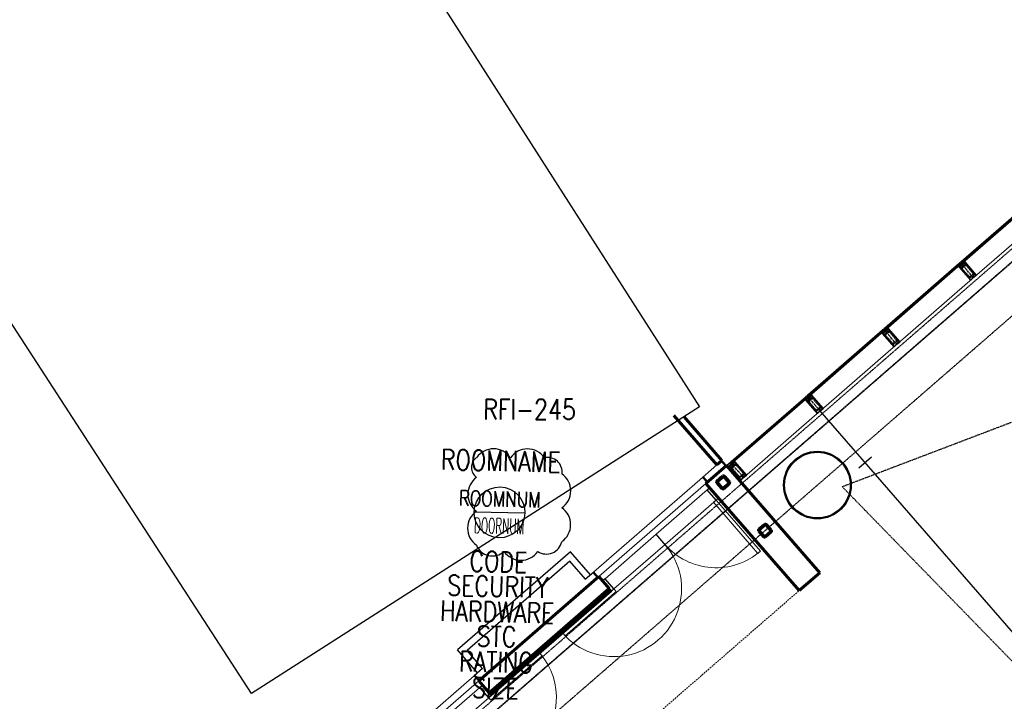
# Model space of a CAD drawing. Header units: millimetres. Extents: x 98667 to 994031, y -2704 to 533009.
# Tile 173 of 256: x 558892 to 573439, y 349701 to 359773. Entities that reach past the tile are written whole.
import ezdxf
from ezdxf.enums import TextEntityAlignment as Align

# ---------------------------------------------------------------- set-up
doc = ezdxf.new("R2010")
doc.units = ezdxf.units.MM
for name, pattern in [('AP03000E0$0$CENTER', [50.8, 31.75, -6.35, 6.35, -6.35]), ('AP03000E0$0$DASHEDX2', [38.1, 25.4, -12.7]), ('AP03000E0$0$HIDDEN', [9.525, 6.35, -3.175]), ('AP03000E0$0$HIDDENX2', [19.05, 12.7, -6.35]), ('HIDDENX2', [19.05, 12.7, -6.35])]:
    doc.linetypes.add(name, pattern=pattern)
doc.layers.get('Defpoints').update_dxf_attribs({"color": 251})
for name, color, linetype in [('A-COL ENCLOUSER INNER', 1, 'Continuous'), ('A-COL ENCLOUSER OUTER', 6, 'Continuous'), ('A-XREF', 7, 'Continuous')]:
    doc.layers.add(name, color=color, linetype=linetype)
for name, color, linetype, lineweight in [('A-FLOR-OVHD', 2, 'HIDDENX2', 25), ('AP03000E0$0$A-BRDG', 1, 'Continuous', 15), ('AP03000E0$0$A-BRDG-DOOR', 2, 'Continuous', 20), ('AP03000E0$0$A-BRDG-GLAZ-MULL', 3, 'Continuous', 30), ('AP03000E0$0$A-BRDG-LEVL', 1, 'Continuous', 15), ('AP03000E0$0$A-BRDG-OVHD', 2, 'AP03000E0$0$DASHEDX2', 20), ('AP03000E0$0$A-BRDG-WALL', 6, 'Continuous', 60), ('AP03000E0$0$A-BRDG-WALL-EXTR', 6, 'Continuous', 60), ('AP03000E0$0$A-BRDG-WALL-INTR', 3, 'Continuous', 30), ('AP03000E0$0$A-DETL-THIK', 6, 'Continuous', 60), ('AP03000E0$0$A-DETL-THIN', 2, 'Continuous', 15), ('AP03000E0$0$A-FLOR-EDGE', 1, 'AP03000E0$0$HIDDENX2', 15), ('AP03000E0$0$A-GLAZ-FULL-EXTR', 2, 'Continuous', 20), ('AP03000E0$0$A-GLAZ-MULL-EXTR', 3, 'Continuous', 35), ('AP03000E0$0$A-WALL-FNSH', 1, 'Continuous', 15)]:
    doc.layers.add(name, color=color, linetype=linetype, lineweight=lineweight)
doc.layers.add('A-REV 20150828_DOOR SHIFT CHANGE', color=7, linetype='Continuous', plot=False)
doc.layers.add('AP03000E0$0$A-Slab Edge Guide', color=55, linetype='Continuous', lineweight=15, plot=False)
doc.styles.add('AP9-SW-02-TEXT$0$SOM-TEXT', font='SIMPLEX.shx', dxfattribs={"width": 0.8})
doc.styles.add('SOM-TEXT', font='SIMPLEX.shx', dxfattribs={"width": 0.8})

msp = doc.modelspace()

# ---------------------------------------------------------------- linework, layer by layer
at = {"color": 251, "linetype": 'AP03000E0$0$CENTER'}
for p, q in [((572983, 355960), (572786, 356187)), ((571851, 354976), (571654, 355203)), ((570719, 353992), (570522, 354219)), ((569587, 353008), (569390, 353234))]:
    msp.add_line(p, q, dxfattribs=at)
at = {"color": 251}
msp.add_line((565606, 352502, 0), (566356, 352484, 0), dxfattribs=at)
msp.add_line((565606, 352502, 0), (566356, 352484, 0), dxfattribs=at)
msp.add_ellipse((565981, 352493, 0), major_axis=(9, 375, 0), ratio=1, start_param=4.712278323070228, end_param=10.99546363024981, dxfattribs=at)
msp.add_ellipse((565981, 352493, 0), major_axis=(9, 375, 0), ratio=1, start_param=4.712278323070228, end_param=10.99546363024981, dxfattribs=at)
at = {"layer": 'A-COL ENCLOUSER INNER', "color": 251}
for radius in [494, 485]:
    msp.add_circle((570677, 352896), radius, dxfattribs=at)
at = {"layer": 'A-COL ENCLOUSER OUTER', "color": 251}
msp.add_circle((570677, 352896), 500, dxfattribs=at)
at = {"layer": 'A-FLOR-OVHD', "color": 251}
for q in [(587816, 359257, 0), (578015, 345713, 0)]:
    msp.add_line((571043, 352873, 0), q, dxfattribs=at)
at = {"layer": 'A-REV 20150828_DOOR SHIFT CHANGE', "color": 251}
for centre, radius, start, end in [((565893, 353127), 305, 34.8421, 144.8421), ((565893, 353127), 305, 34.8421, 144.8421), ((566393, 353125), 305, 34.8421, 144.8421), ((566393, 353125), 305, 34.8421, 144.8421), ((565745, 353156), 179, 124.8421, 234.8421), ((565745, 353156), 179, 124.8421, 234.8421), ((566690, 353089), 216, 352.4336, 102.4336), ((566690, 353089), 216, 352.4336, 102.4336), ((566728, 352811), 305, 304.8421, 54.8421), ((566728, 352811), 305, 304.8421, 54.8421), ((565817, 352759), 305, 124.8421, 234.8421), ((565817, 352759), 305, 124.8421, 234.8421), ((565815, 352259), 305, 124.8421, 234.8421), ((565815, 352259), 305, 124.8421, 234.8421), ((566727, 352311), 305, 304.8421, 54.8421), ((566727, 352311), 305, 304.8421, 54.8421), ((566673, 352111), 234, 237.3783, 347.3783), ((566673, 352111), 234, 237.3783, 347.3783), ((565876, 352105), 255, 202.1263, 312.1263), ((565876, 352105), 255, 202.1263, 312.1263), ((566298, 352090), 305, 214.8421, 324.8421), ((566298, 352090), 305, 214.8421, 324.8421)]:
    msp.add_arc(centre, radius, start, end, dxfattribs=at)
at = {"layer": 'A-XREF', "color": 251}
for p, q in [((537797, 402743), (568936, 354052)), ((562316, 349818), (550245, 368426)), ((568936, 354052), (562316, 349818))]:
    msp.add_line(p, q, dxfattribs=at)
at = {"layer": 'AP03000E0$0$A-BRDG', "color": 251, "linetype": 'Continuous'}
for p, q in [((567608, 351358), (565831, 349821)), ((567620, 351345), (565842, 349808)), ((567632, 351332), (565854, 349795)), ((567542, 351312), (567535, 351307)), ((567552, 351321), (567545, 351315)), ((567562, 351330), (567555, 351324)), ((567563, 351308), (567557, 351302)), ((567572, 351338), (567565, 351333)), ((567573, 351316), (567567, 351311)), ((567582, 351347), (567575, 351341)), ((567583, 351325), (567577, 351319)), ((567592, 351356), (567585, 351350)), ((567593, 351334), (567587, 351328)), ((567595, 351312), (567588, 351306)), ((567602, 351364), (567595, 351359)), ((567603, 351342), (567597, 351336)), ((567605, 351320), (567598, 351314)), ((567613, 351351), (567607, 351345)), ((567615, 351329), (567608, 351323)), ((567625, 351338), (567618, 351332)), ((567371, 351165), (567365, 351159)), ((567382, 351174), (567375, 351168)), ((567392, 351182), (567385, 351177)), ((567402, 351191), (567395, 351185)), ((567403, 351169), (567396, 351163)), ((567412, 351200), (567405, 351194)), ((567413, 351178), (567406, 351172)), ((567422, 351208), (567415, 351203)), ((567423, 351186), (567416, 351181)), ((567425, 351164), (567418, 351159)), ((567432, 351217), (567425, 351211)), ((567433, 351195), (567426, 351189)), ((567435, 351173), (567428, 351167)), ((567442, 351226), (567435, 351220)), ((567443, 351204), (567436, 351198)), ((567445, 351182), (567438, 351176)), ((567452, 351234), (567445, 351229)), ((567453, 351212), (567446, 351207)), ((567455, 351190), (567448, 351185)), ((567462, 351243), (567455, 351237)), ((567463, 351221), (567456, 351215)), ((567465, 351199), (567458, 351193)), ((567472, 351252), (567465, 351246)), ((567473, 351230), (567467, 351224)), ((567475, 351208), (567468, 351202)), ((567482, 351260), (567475, 351255)), ((567483, 351238), (567477, 351233)), ((567485, 351216), (567478, 351211)), ((567492, 351269), (567485, 351263)), ((567493, 351247), (567487, 351241)), ((567495, 351225), (567488, 351219)), ((567502, 351278), (567495, 351272)), ((567503, 351256), (567497, 351250)), ((567505, 351234), (567498, 351228)), ((567512, 351286), (567505, 351281)), ((567513, 351264), (567507, 351259)), ((567515, 351242), (567508, 351237)), ((567522, 351295), (567515, 351289)), ((567523, 351273), (567517, 351267)), ((567525, 351251), (567518, 351245)), ((567532, 351304), (567525, 351298)), ((567533, 351282), (567527, 351276)), ((567535, 351260), (567528, 351254)), ((567543, 351290), (567537, 351285)), ((567545, 351268), (567538, 351263)), ((567553, 351299), (567547, 351293)), ((567555, 351277), (567548, 351271)), ((567565, 351286), (567558, 351280)), ((567575, 351294), (567568, 351289)), ((567585, 351303), (567578, 351297)), ((567201, 351018), (567195, 351012)), ((567211, 351027), (567205, 351021)), ((567221, 351035), (567215, 351029)), ((567231, 351044), (567225, 351038)), ((567233, 351022), (567226, 351016)), ((567241, 351053), (567235, 351047)), ((567243, 351031), (567236, 351025)), ((567251, 351061), (567245, 351055)), ((567253, 351039), (567246, 351033)), ((567254, 351017), (567248, 351011)), ((567261, 351070), (567255, 351064)), ((567263, 351048), (567256, 351042)), ((567264, 351026), (567258, 351020)), ((567271, 351079), (567265, 351073)), ((567273, 351057), (567266, 351051)), ((567274, 351034), (567268, 351029)), ((567281, 351087), (567275, 351081)), ((567283, 351065), (567276, 351059)), ((567284, 351043), (567278, 351037)), ((567291, 351096), (567285, 351090)), ((567293, 351074), (567286, 351068)), ((567294, 351052), (567288, 351046)), ((567301, 351104), (567295, 351099)), ((567303, 351082), (567296, 351077)), ((567304, 351060), (567298, 351055)), ((567311, 351113), (567305, 351107)), ((567313, 351091), (567306, 351085)), ((567314, 351069), (567308, 351063)), ((567321, 351122), (567315, 351116)), ((567323, 351100), (567316, 351094)), ((567324, 351078), (567318, 351072)), ((567331, 351130), (567325, 351125)), ((567333, 351108), (567326, 351103)), ((567335, 351086), (567328, 351081)), ((567341, 351139), (567335, 351133)), ((567343, 351117), (567336, 351111)), ((567345, 351095), (567338, 351089)), ((567351, 351148), (567345, 351142)), ((567353, 351126), (567346, 351120)), ((567355, 351104), (567348, 351098)), ((567361, 351156), (567355, 351151)), ((567363, 351134), (567356, 351129)), ((567365, 351112), (567358, 351107)), ((567373, 351143), (567366, 351137)), ((567375, 351121), (567368, 351115)), ((567383, 351152), (567376, 351146)), ((567385, 351130), (567378, 351124)), ((567393, 351160), (567386, 351155)), ((567395, 351138), (567388, 351133)), ((567405, 351147), (567398, 351141)), ((567415, 351156), (567408, 351150)), ((567063, 350875), (567056, 350869)), ((567071, 350905), (567064, 350900)), ((567073, 350883), (567066, 350878)), ((567081, 350914), (567074, 350908)), ((567083, 350892), (567076, 350886)), ((567091, 350923), (567084, 350917)), ((567093, 350901), (567086, 350895)), ((567094, 350879), (567087, 350873)), ((567101, 350931), (567094, 350926)), ((567103, 350909), (567096, 350904)), ((567104, 350887), (567097, 350882)), ((567111, 350940), (567104, 350934)), ((567113, 350918), (567106, 350912)), ((567114, 350896), (567107, 350890)), ((567121, 350949), (567114, 350943)), ((567123, 350927), (567116, 350921)), ((567124, 350905), (567118, 350899)), ((567131, 350957), (567124, 350952)), ((567133, 350935), (567126, 350930)), ((567134, 350913), (567128, 350907)), ((567141, 350966), (567134, 350960)), ((567143, 350944), (567136, 350938)), ((567144, 350922), (567138, 350916)), ((567151, 350975), (567144, 350969)), ((567153, 350953), (567146, 350947)), ((567154, 350931), (567148, 350925)), ((567161, 350983), (567155, 350977)), ((567163, 350961), (567156, 350955)), ((567164, 350939), (567158, 350933)), ((567171, 350992), (567165, 350986)), ((567173, 350970), (567166, 350964)), ((567174, 350948), (567168, 350942)), ((567181, 351001), (567175, 350995)), ((567183, 350979), (567176, 350973)), ((567184, 350957), (567178, 350951)), ((567191, 351009), (567185, 351003)), ((567193, 350987), (567186, 350981)), ((567194, 350965), (567188, 350959)), ((567203, 350996), (567196, 350990)), ((567204, 350974), (567198, 350968)), ((567213, 351005), (567206, 350999)), ((567214, 350983), (567208, 350977)), ((567223, 351013), (567216, 351007)), ((567224, 350991), (567218, 350985)), ((567234, 351000), (567228, 350994)), ((567244, 351009), (567238, 351003)), ((566892, 350727), (566886, 350722)), ((566902, 350736), (566896, 350730)), ((566912, 350745), (566906, 350739)), ((566922, 350753), (566916, 350748)), ((566924, 350731), (566917, 350726)), ((566932, 350762), (566926, 350756)), ((566934, 350740), (566927, 350734)), ((566942, 350771), (566936, 350765)), ((566944, 350749), (566937, 350743)), ((566952, 350779), (566946, 350774)), ((566954, 350757), (566947, 350752)), ((566962, 350788), (566956, 350782)), ((566964, 350766), (566957, 350760)), ((566972, 350797), (566966, 350791)), ((566974, 350775), (566967, 350769)), ((566982, 350805), (566976, 350800)), ((566984, 350783), (566977, 350778)), ((566992, 350814), (566986, 350808)), ((566994, 350792), (566987, 350786)), ((567002, 350823), (566996, 350817)), ((567004, 350801), (566997, 350795)), ((567012, 350831), (567006, 350826)), ((567014, 350809), (567007, 350804)), ((567022, 350840), (567016, 350834)), ((567024, 350818), (567017, 350812)), ((567033, 350849), (567026, 350843)), ((567034, 350827), (567027, 350821)), ((567043, 350857), (567036, 350852)), ((567044, 350835), (567037, 350830)), ((567053, 350866), (567046, 350860)), ((567054, 350844), (567047, 350838)), ((567064, 350853), (567057, 350847)), ((567074, 350861), (567067, 350856)), ((567084, 350870), (567077, 350864)), ((566722, 350580), (566715, 350574)), ((566732, 350589), (566725, 350583)), ((566742, 350598), (566735, 350592)), ((566752, 350606), (566745, 350600)), ((566754, 350584), (566747, 350578)), ((566762, 350615), (566755, 350609)), ((566764, 350593), (566757, 350587)), ((566772, 350624), (566765, 350618)), ((566774, 350602), (566767, 350596)), ((566782, 350632), (566775, 350626)), ((566784, 350610), (566777, 350604)), ((566792, 350641), (566785, 350635)), ((566794, 350619), (566787, 350613)), ((566802, 350650), (566795, 350644)), ((566804, 350627), (566797, 350622)), ((566812, 350658), (566806, 350652)), ((566814, 350636), (566807, 350630)), ((566822, 350667), (566816, 350661)), ((566824, 350645), (566817, 350639)), ((566832, 350675), (566826, 350670)), ((566834, 350653), (566827, 350648)), ((566842, 350684), (566836, 350678)), ((566844, 350662), (566837, 350656)), ((566852, 350693), (566846, 350687)), ((566854, 350671), (566847, 350665)), ((566862, 350701), (566856, 350696)), ((566864, 350679), (566857, 350674)), ((566872, 350710), (566866, 350704)), ((566874, 350688), (566867, 350682)), ((566882, 350719), (566876, 350713)), ((566884, 350697), (566877, 350691)), ((566894, 350705), (566887, 350700)), ((566904, 350714), (566897, 350708)), ((566914, 350723), (566907, 350717)), ((566562, 350442), (566555, 350436)), ((566572, 350450), (566565, 350445)), ((566582, 350459), (566575, 350453)), ((566583, 350437), (566577, 350431)), ((566592, 350468), (566585, 350462)), ((566593, 350446), (566587, 350440)), ((566602, 350476), (566595, 350471)), ((566603, 350454), (566597, 350449)), ((566612, 350485), (566605, 350479)), ((566613, 350463), (566607, 350457)), ((566622, 350494), (566615, 350488)), ((566623, 350472), (566617, 350466)), ((566632, 350502), (566625, 350497)), ((566633, 350480), (566627, 350475)), ((566642, 350511), (566635, 350505)), ((566643, 350489), (566637, 350483)), ((566652, 350520), (566645, 350514)), ((566653, 350498), (566647, 350492)), ((566662, 350528), (566655, 350523)), ((566663, 350506), (566657, 350500)), ((566672, 350537), (566665, 350531)), ((566673, 350515), (566667, 350509)), ((566682, 350546), (566675, 350540)), ((566684, 350524), (566677, 350518)), ((566692, 350554), (566685, 350548)), ((566694, 350532), (566687, 350526)), ((566702, 350563), (566695, 350557)), ((566704, 350541), (566697, 350535)), ((566712, 350572), (566705, 350566)), ((566714, 350550), (566707, 350544)), ((566724, 350558), (566717, 350552)), ((566734, 350567), (566727, 350561)), ((566744, 350576), (566737, 350570)), ((566392, 350294), (566385, 350289)), ((566402, 350303), (566395, 350297)), ((566412, 350312), (566405, 350306)), ((566413, 350290), (566406, 350284)), ((566422, 350320), (566415, 350315)), ((566423, 350298), (566416, 350293)), ((566432, 350329), (566425, 350323)), ((566433, 350307), (566426, 350301)), ((566442, 350338), (566435, 350332)), ((566443, 350316), (566436, 350310)), ((566452, 350346), (566445, 350341)), ((566453, 350324), (566446, 350319)), ((566462, 350355), (566455, 350349)), ((566463, 350333), (566457, 350327)), ((566472, 350364), (566465, 350358)), ((566473, 350342), (566467, 350336)), ((566482, 350372), (566475, 350367)), ((566483, 350350), (566477, 350345)), ((566492, 350381), (566485, 350375)), ((566493, 350359), (566487, 350353)), ((566502, 350390), (566495, 350384)), ((566503, 350368), (566497, 350362)), ((566512, 350398), (566505, 350393)), ((566513, 350376), (566507, 350371)), ((566522, 350407), (566515, 350401)), ((566523, 350385), (566517, 350379)), ((566532, 350416), (566525, 350410)), ((566533, 350394), (566527, 350388)), ((566542, 350424), (566535, 350419)), ((566543, 350402), (566537, 350397)), ((566552, 350433), (566545, 350427)), ((566553, 350411), (566547, 350405)), ((566563, 350420), (566557, 350414)), ((566573, 350428), (566567, 350423)), ((566221, 350147), (566215, 350141)), ((566231, 350156), (566225, 350150)), ((566241, 350165), (566235, 350159)), ((566251, 350173), (566245, 350167)), ((566253, 350151), (566246, 350145)), ((566261, 350182), (566255, 350176)), ((566263, 350160), (566256, 350154)), ((566271, 350191), (566265, 350185)), ((566273, 350169), (566266, 350163)), ((566281, 350199), (566275, 350193)), ((566283, 350177), (566276, 350171)), ((566291, 350208), (566285, 350202)), ((566293, 350186), (566286, 350180)), ((566301, 350217), (566295, 350211)), ((566303, 350195), (566296, 350189)), ((566311, 350225), (566305, 350219)), ((566313, 350203), (566306, 350197)), ((566321, 350234), (566315, 350228)), ((566323, 350212), (566316, 350206)), ((566331, 350243), (566325, 350237)), ((566333, 350221), (566326, 350215)), ((566341, 350251), (566335, 350245)), ((566343, 350229), (566336, 350223)), ((566351, 350260), (566345, 350254)), ((566353, 350238), (566346, 350232)), ((566361, 350268), (566355, 350263)), ((566363, 350246), (566356, 350241)), ((566372, 350277), (566365, 350271)), ((566373, 350255), (566366, 350249)), ((566382, 350286), (566375, 350280)), ((566383, 350264), (566376, 350258)), ((566393, 350272), (566386, 350267)), ((566403, 350281), (566396, 350275)), ((566051, 350000), (566044, 349994)), ((566061, 350009), (566054, 350003)), ((566071, 350017), (566064, 350012)), ((566081, 350026), (566074, 350020)), ((566083, 350004), (566076, 349998)), ((566091, 350035), (566084, 350029)), ((566093, 350013), (566086, 350007)), ((566101, 350043), (566094, 350038)), ((566103, 350021), (566096, 350016)), ((566111, 350052), (566104, 350046)), ((566113, 350030), (566106, 350024)), ((566121, 350061), (566114, 350055)), ((566123, 350039), (566116, 350033)), ((566131, 350069), (566124, 350064)), ((566133, 350047), (566126, 350042)), ((566141, 350078), (566134, 350072)), ((566143, 350056), (566136, 350050)), ((566151, 350087), (566144, 350081)), ((566153, 350065), (566146, 350059)), ((566161, 350095), (566155, 350090)), ((566163, 350073), (566156, 350068)), ((566171, 350104), (566165, 350098)), ((566173, 350082), (566166, 350076)), ((566181, 350113), (566175, 350107)), ((566183, 350091), (566176, 350085)), ((566191, 350121), (566185, 350116)), ((566193, 350099), (566186, 350093)), ((566201, 350130), (566195, 350124)), ((566203, 350108), (566196, 350102)), ((566211, 350139), (566205, 350133)), ((566213, 350117), (566206, 350111)), ((566223, 350125), (566216, 350119)), ((566233, 350134), (566226, 350128)), ((566243, 350143), (566236, 350137)), ((565881, 349853), (565874, 349847)), ((565891, 349861), (565884, 349856)), ((565901, 349870), (565894, 349864)), ((565911, 349879), (565904, 349873)), ((565912, 349857), (565906, 349851)), ((565921, 349887), (565914, 349882)), ((565922, 349865), (565916, 349860)), ((565931, 349896), (565924, 349890)), ((565932, 349874), (565926, 349868)), ((565941, 349905), (565934, 349899)), ((565942, 349883), (565936, 349877)), ((565951, 349913), (565944, 349908)), ((565952, 349891), (565946, 349886)), ((565961, 349922), (565954, 349916)), ((565962, 349900), (565956, 349894)), ((565971, 349931), (565964, 349925)), ((565972, 349909), (565966, 349903)), ((565981, 349939), (565974, 349934)), ((565982, 349917), (565976, 349912)), ((565991, 349948), (565984, 349942)), ((565992, 349926), (565986, 349920)), ((566001, 349957), (565994, 349951)), ((566002, 349935), (565996, 349929)), ((566011, 349965), (566004, 349960)), ((566012, 349943), (566006, 349938)), ((566021, 349974), (566014, 349968)), ((566023, 349952), (566016, 349946)), ((566031, 349983), (566024, 349977)), ((566033, 349961), (566026, 349955)), ((566041, 349991), (566034, 349986)), ((566043, 349969), (566036, 349964)), ((566053, 349978), (566046, 349972)), ((566063, 349987), (566056, 349981)), ((566073, 349995), (566066, 349990)), ((565841, 349818), (565836, 349815)), ((565851, 349827), (565844, 349821)), ((565852, 349805), (565848, 349801)), ((565861, 349836), (565854, 349830)), ((565862, 349814), (565856, 349808)), ((565864, 349791), (565860, 349788)), ((565871, 349844), (565864, 349838)), ((565872, 349822), (565866, 349816)), ((565869, 349796), (565867, 349794)), ((565882, 349831), (565876, 349825)), ((565892, 349839), (565886, 349834)), ((565902, 349848), (565896, 349842))]:
    msp.add_line(p, q, dxfattribs=at)
at = {"layer": 'AP03000E0$0$A-BRDG-DOOR', "color": 251}
for p, q in [((568294, 352169), (569049, 352825)), ((569049, 352825), (569180, 352675)), ((569180, 352675), (568426, 352018)), ((569143, 352642), (569180, 352675)), ((569799, 351887), (569143, 352642)), ((569180, 352675), (569836, 351920)), ((568294, 352169), (567540, 351513)), ((568257, 352137), (568294, 352169)), ((567671, 351362), (568426, 352018)), ((569836, 351920), (569799, 351887)), ((567540, 351513), (567671, 351362)), ((567671, 351362), (566916, 350706)), ((566949, 350669), (567704, 351325)), ((567704, 351325), (567671, 351362)), ((566916, 350706), (566949, 350669)), ((565822, 349755), (566577, 350411)), ((566610, 350374), (565855, 349717)), ((566577, 350411), (566610, 350374)), ((564936, 349250), (565691, 349906)), ((565691, 349906), (565822, 349755)), ((565822, 349755), (565067, 349099)), ((565855, 349717), (565822, 349755))]:
    msp.add_line(p, q, dxfattribs=at)
for centre, start, end in [((567671, 351362), 220.9998, 40.9998), ((569180, 352675), 220.9984, 311.0004), ((565822, 349755), 221.0002, 41.0002)]:
    msp.add_arc(centre, 1000, start, end, dxfattribs=at)
at = {"layer": 'AP03000E0$0$A-BRDG-GLAZ-MULL', "color": 251}
for p, q in [((569049, 352825), (569087, 352858)), ((569180, 352675), (569049, 352825)), ((569087, 352858), (569218, 352707)), ((569218, 352707), (569180, 352675)), ((567540, 351513), (567502, 351481)), ((567502, 351481), (567633, 351330)), ((567671, 351362), (567540, 351513)), ((567633, 351330), (567671, 351362)), ((565691, 349906), (565728, 349939)), ((565822, 349755), (565691, 349906)), ((565728, 349939), (565860, 349788)), ((565860, 349788), (565822, 349755))]:
    msp.add_line(p, q, dxfattribs=at)
at = {"layer": 'AP03000E0$0$A-BRDG-LEVL', "color": 251}
for p, q in [((569322, 353175), (569256, 353250)), ((569326, 353178), (569260, 353254)), ((569329, 353182), (569264, 353257)), ((569333, 353185), (569267, 353260)), ((568939, 352975), (569192, 353195)), ((567373, 351613), (568939, 352975)), ((567446, 351545), (569031, 352922)), ((569046, 352936), (568981, 353011)), ((569050, 352939), (568984, 353014)), ((569054, 352942), (568988, 353018)), ((569058, 352945), (568992, 353021)), ((567362, 351604), (567427, 351528)), ((567366, 351607), (567431, 351532)), ((567369, 351610), (567435, 351535)), ((567373, 351614), (567439, 351538)), ((565607, 350078), (564049, 348724)), ((565673, 350003), (564088, 348625)), ((565607, 350078), (565672, 350003)), ((565611, 350081), (565676, 350006)), ((565614, 350085), (565680, 350009)), ((565618, 350088), (565684, 350013))]:
    msp.add_line(p, q, dxfattribs=at)
at = {"layer": 'AP03000E0$0$A-BRDG-OVHD', "color": 251}
msp.add_line((567937, 349189), (570673, 351567), dxfattribs=at)
at = {"layer": 'AP03000E0$0$A-BRDG-WALL', "color": 251}
for p, q in [((565673, 350003), (567446, 351545)), ((567446, 351545), (567601, 351366)), ((567601, 351366), (565828, 349825)), ((565828, 349825), (565673, 350003))]:
    msp.add_line(p, q, dxfattribs=at)
at = {"layer": 'AP03000E0$0$A-BRDG-WALL-EXTR', "color": 251}
for p, q in [((569192, 353195), (568556, 353926)), ((568707, 353905), (569267, 353260)), ((569267, 353260), (569192, 353195))]:
    msp.add_line(p, q, dxfattribs=at)
at = {"layer": 'AP03000E0$0$A-BRDG-WALL-INTR', "color": 251}
for p, q in [((569333, 353185), (569376, 353222)), ((569396, 353200), (569353, 353162)), ((569376, 353222), (569396, 353200)), ((569535, 352983), (569520, 352970)), ((567029, 351910), (565360, 350461)), ((567324, 351571), (567029, 351910)), ((567019, 351770), (565502, 350451)), ((567249, 351505), (567019, 351770)), ((567248, 351505), (567373, 351613)), ((567601, 351366), (565828, 349825)), ((565860, 349788), (567633, 351330)), ((567633, 351330), (567601, 351366)), ((565656, 350121), (565360, 350461)), ((565731, 350186), (565502, 350451)), ((565732, 350187), (565607, 350078)), ((565828, 349825), (565860, 349788))]:
    msp.add_line(p, q, dxfattribs=at)
at = {"layer": 'AP03000E0$0$A-DETL-THIK', "color": 251}
for p, q in [((569031, 352922), (569333, 353185)), ((569333, 353185), (570711, 351600)), ((570409, 351338), (569031, 352922)), ((569265, 352844), (569192, 352927)), ((569194, 352956), (569277, 353028)), ((569272, 352851), (569200, 352934)), ((569201, 352948), (569284, 353020)), ((569369, 352922), (569286, 352850)), ((569376, 352915), (569293, 352842)), ((569298, 353019), (569370, 352936)), ((569306, 353026), (569378, 352943)), ((569883, 352133), (569811, 352216)), ((569813, 352244), (569896, 352316)), ((569891, 352139), (569819, 352222)), ((569820, 352236), (569903, 352309)), ((569988, 352210), (569905, 352138)), ((569995, 352203), (569912, 352131)), ((569917, 352308), (569989, 352225)), ((569924, 352314), (569996, 352231)), ((570711, 351600), (570409, 351338))]:
    msp.add_line(p, q, dxfattribs=at)
for centre, radius, start, end in [((569208, 352941), 20, 131, 221), ((569208, 352941), 10, 131, 221), ((569291, 353013), 20, 41, 131), ((569291, 353013), 10, 41, 131), ((569363, 352930), 10, 311, 41), ((569363, 352930), 20, 311, 41), ((569280, 352858), 20, 221, 311), ((569280, 352858), 10, 221, 311), ((569826, 352229), 20, 131, 221), ((569826, 352229), 10, 131, 221), ((569909, 352301), 20, 41, 131), ((569909, 352301), 10, 41, 131), ((569981, 352218), 10, 311, 41), ((569981, 352218), 20, 311, 41), ((569898, 352146), 20, 221, 311), ((569898, 352146), 10, 221, 311)]:
    msp.add_arc(centre, radius, start, end, dxfattribs=at)
at = {"layer": 'AP03000E0$0$A-DETL-THIN', "color": 251, "linetype": 'Continuous'}
for p, q in [((569190, 352949), (569202, 352916)), ((569199, 352960), (569203, 352950)), ((569204, 352964), (569208, 352954)), ((569215, 352973), (569218, 352963)), ((569216, 352916), (569226, 352889)), ((569220, 352978), (569223, 352968)), ((569230, 352986), (569234, 352977)), ((569235, 352991), (569239, 352981)), ((569245, 353000), (569249, 352990)), ((569250, 353004), (569254, 352994)), ((569261, 353013), (569264, 353003)), ((569266, 353018), (569269, 353008)), ((569276, 353026), (569280, 353017)), ((569281, 353030), (569285, 353021)), ((569294, 353032), (569300, 353018)), ((569302, 353029), (569312, 353004)), ((569325, 353003), (569336, 352976)), ((569337, 352989), (569348, 352962)), ((569359, 352913), (569363, 352903)), ((569361, 352962), (569378, 352917)), ((569364, 352918), (569368, 352908)), ((569373, 352948), (569382, 352925)), ((569228, 352902), (569238, 352875)), ((569252, 352874), (569262, 352848)), ((569264, 352861), (569272, 352839)), ((569282, 352848), (569286, 352838)), ((569288, 352851), (569291, 352841)), ((569298, 352860), (569302, 352850)), ((569303, 352865), (569307, 352855)), ((569313, 352873), (569317, 352863)), ((569318, 352878), (569322, 352868)), ((569329, 352887), (569332, 352877)), ((569334, 352891), (569337, 352881)), ((569344, 352900), (569348, 352890)), ((569349, 352905), (569353, 352895)), ((569806, 352231), (569813, 352214)), ((569815, 352245), (569818, 352235)), ((569820, 352250), (569823, 352240)), ((569827, 352213), (569837, 352186)), ((569830, 352259), (569834, 352249)), ((569835, 352263), (569839, 352253)), ((569839, 352199), (569849, 352172)), ((569845, 352272), (569849, 352262)), ((569850, 352276), (569854, 352266)), ((569861, 352285), (569864, 352275)), ((569866, 352290), (569869, 352280)), ((569876, 352299), (569880, 352289)), ((569881, 352303), (569885, 352293)), ((569891, 352312), (569895, 352302)), ((569896, 352316), (569900, 352306)), ((569908, 352321), (569912, 352311)), ((569915, 352320), (569922, 352301)), ((569936, 352300), (569946, 352273)), ((569948, 352287), (569958, 352260)), ((569959, 352185), (569963, 352176)), ((569964, 352190), (569968, 352180)), ((569972, 352259), (569982, 352232)), ((569975, 352199), (569978, 352189)), ((569980, 352203), (569983, 352193)), ((569984, 352245), (569998, 352208)), ((569990, 352213), (569994, 352202)), ((569863, 352172), (569873, 352145)), ((569875, 352158), (569885, 352131)), ((569896, 352136), (569900, 352126)), ((569903, 352137), (569906, 352128)), ((569913, 352146), (569917, 352136)), ((569918, 352150), (569922, 352140)), ((569929, 352159), (569932, 352149)), ((569934, 352163), (569937, 352153)), ((569944, 352172), (569948, 352162)), ((569949, 352177), (569953, 352167))]:
    msp.add_line(p, q, dxfattribs=at)
at = {"layer": 'AP03000E0$0$A-FLOR-EDGE', "color": 251, "linetype": 'AP03000E0$0$HIDDEN'}
msp.add_line((461507, 258989), (576978, 359366), dxfattribs=at)
at = {"layer": 'AP03000E0$0$A-GLAZ-FULL-EXTR', "color": 251}
for p, q in [((572800, 356198), (573905, 357159)), ((573913, 357150), (572807, 356189)), ((572815, 356180), (573921, 357141)), ((573925, 357137), (572819, 356176)), ((572996, 355972), (574102, 356933)), ((571667, 355214), (572773, 356175)), ((572781, 356166), (571675, 355205)), ((571683, 355196), (572789, 356157)), ((572793, 356153), (571687, 355191)), ((572767, 356154), (572775, 356145)), ((572774, 356156), (572769, 356152)), ((572769, 356152), (572773, 356148)), ((572781, 356166), (572772, 356158)), ((572772, 356158), (572780, 356149)), ((572773, 356175), (572781, 356166)), ((572773, 356148), (572778, 356151)), ((572778, 356151), (572774, 356156)), ((572780, 356149), (572789, 356157)), ((572789, 356157), (572781, 356166)), ((572789, 356157), (572793, 356153)), ((572807, 356189), (572800, 356198)), ((572807, 356189), (572816, 356197)), ((572815, 356180), (572807, 356189)), ((572824, 356188), (572815, 356180)), ((572819, 356176), (572815, 356180)), ((572816, 356197), (572824, 356188)), ((572818, 356195), (572823, 356199)), ((572822, 356190), (572818, 356195)), ((572821, 356201), (572829, 356192)), ((572827, 356194), (572822, 356190)), ((572823, 356199), (572827, 356194)), ((571864, 354988), (572970, 355949)), ((570535, 354230), (571641, 355191)), ((571649, 355182), (570543, 354221)), ((570551, 354212), (571657, 355173)), ((571661, 355168), (570555, 354207)), ((571635, 355170), (571643, 355161)), ((571642, 355172), (571637, 355168)), ((571637, 355168), (571641, 355163)), ((571649, 355182), (571640, 355174)), ((571640, 355174), (571648, 355165)), ((571641, 355191), (571649, 355182)), ((571641, 355163), (571646, 355167)), ((571646, 355167), (571642, 355172)), ((571648, 355165), (571657, 355173)), ((571657, 355173), (571649, 355182)), ((571657, 355173), (571661, 355168)), ((571675, 355205), (571667, 355214)), ((571675, 355205), (571684, 355213)), ((571683, 355196), (571675, 355205)), ((571692, 355204), (571683, 355196)), ((571687, 355191), (571683, 355196)), ((571684, 355213), (571692, 355204)), ((571686, 355211), (571691, 355215)), ((571690, 355206), (571686, 355211)), ((571689, 355217), (571697, 355208)), ((571695, 355210), (571690, 355206)), ((571691, 355215), (571695, 355210)), ((570732, 354004), (571838, 354965)), ((570543, 354221), (570535, 354230)), ((570543, 354221), (570552, 354229)), ((570551, 354212), (570543, 354221)), ((570560, 354220), (570551, 354212)), ((570552, 354229), (570560, 354220)), ((570554, 354227), (570559, 354230)), ((570558, 354222), (570554, 354227)), ((570557, 354233), (570565, 354224)), ((570563, 354226), (570558, 354222)), ((570559, 354230), (570563, 354226)), ((569403, 353246), (570509, 354207)), ((570517, 354198), (569411, 353237)), ((569419, 353228), (570525, 354189)), ((570529, 354184), (569423, 353223)), ((570503, 354186), (570511, 354177)), ((570510, 354188), (570505, 354184)), ((570505, 354184), (570509, 354179)), ((570517, 354198), (570508, 354190)), ((570508, 354190), (570516, 354181)), ((570509, 354207), (570517, 354198)), ((570509, 354179), (570514, 354183)), ((570514, 354183), (570510, 354188)), ((570516, 354181), (570525, 354189)), ((570525, 354189), (570517, 354198)), ((570525, 354189), (570529, 354184)), ((570555, 354207), (570551, 354212)), ((569600, 353019), (570706, 353981)), ((569411, 353237), (569403, 353246)), ((569411, 353237), (569420, 353245)), ((569419, 353228), (569411, 353237)), ((569428, 353236), (569419, 353228)), ((569423, 353223), (569419, 353228)), ((569420, 353245), (569428, 353236)), ((569422, 353242), (569427, 353246)), ((569426, 353238), (569422, 353242)), ((569425, 353249), (569433, 353240)), ((569431, 353242), (569426, 353238)), ((569427, 353246), (569431, 353242))]:
    msp.add_line(p, q, dxfattribs=at)
at = {"layer": 'AP03000E0$0$A-GLAZ-FULL-EXTR', "color": 251, "linetype": 'Continuous'}
for p, q in [((572772, 356158), (572772, 356158)), ((572773, 356157), (572789, 356157)), ((572774, 356160), (572786, 356160)), ((572775, 356155), (572775, 356161)), ((572776, 356154), (572785, 356154)), ((572778, 356151), (572778, 356164)), ((572778, 356163), (572783, 356163)), ((572778, 356151), (572782, 356151)), ((572782, 356151), (572782, 356165)), ((572785, 356153), (572785, 356162)), ((572788, 356156), (572788, 356158)), ((572808, 356189), (572824, 356189)), ((572810, 356186), (572810, 356192)), ((572810, 356186), (572822, 356186)), ((572811, 356192), (572821, 356192)), ((572813, 356182), (572813, 356194)), ((572813, 356182), (572818, 356182)), ((572814, 356195), (572818, 356195)), ((572817, 356181), (572817, 356197)), ((572820, 356184), (572820, 356193)), ((572823, 356187), (572823, 356190)), ((571640, 355174), (571656, 355174)), ((571641, 355173), (571641, 355175)), ((571642, 355171), (571655, 355171)), ((571644, 355178), (571653, 355177)), ((571644, 355169), (571644, 355178)), ((571645, 355168), (571651, 355168)), ((571647, 355181), (571650, 355181)), ((571647, 355166), (571647, 355181)), ((571650, 355167), (571650, 355180)), ((571654, 355170), (571654, 355177)), ((571657, 355173), (571657, 355173)), ((571676, 355206), (571690, 355206)), ((571676, 355204), (571676, 355206)), ((571677, 355203), (571691, 355203)), ((571679, 355201), (571679, 355208)), ((571680, 355209), (571688, 355209)), ((571680, 355200), (571687, 355200)), ((571682, 355197), (571682, 355211)), ((571683, 355196), (571684, 355196)), ((571684, 355212), (571685, 355212)), ((571685, 355198), (571685, 355212)), ((571689, 355201), (571689, 355208)), ((571692, 355203), (571692, 355204)), ((570544, 354220), (570560, 354220)), ((570545, 354219), (570545, 354222)), ((570546, 354223), (570557, 354223)), ((570547, 354217), (570557, 354217)), ((570548, 354216), (570548, 354225)), ((570549, 354226), (570555, 354226)), ((570551, 354212), (570551, 354228)), ((570554, 354215), (570554, 354227)), ((570557, 354217), (570557, 354223)), ((570509, 354192), (570522, 354191)), ((570509, 354188), (570524, 354188)), ((570510, 354188), (570510, 354192)), ((570512, 354185), (570520, 354185)), ((570513, 354195), (570520, 354195)), ((570513, 354184), (570513, 354195)), ((570515, 354182), (570517, 354182)), ((570516, 354181), (570516, 354197)), ((570517, 354198), (570517, 354198)), ((570519, 354184), (570519, 354195)), ((570522, 354187), (570522, 354192)), ((570550, 354214), (570553, 354214)), ((569412, 353237), (569427, 353237)), ((569414, 353234), (569414, 353239)), ((569414, 353234), (569426, 353234)), ((569415, 353240), (569424, 353240)), ((569416, 353231), (569423, 353231)), ((569417, 353230), (569417, 353242)), ((569419, 353243), (569421, 353243)), ((569420, 353229), (569420, 353244)), ((569423, 353231), (569423, 353241)), ((569426, 353234), (569426, 353238))]:
    msp.add_line(p, q, dxfattribs=at)
at = {"layer": 'AP03000E0$0$A-GLAZ-MULL-EXTR', "color": 251}
for p, q in [((572781, 356143), (572761, 356125)), ((572761, 356125), (572768, 356124)), ((572800, 356152), (572768, 356124)), ((572768, 356124), (572785, 356139)), ((572768, 356124), (572771, 356120)), ((572771, 356120), (572942, 355924)), ((572773, 356122), (572803, 356148)), ((572811, 356079), (572773, 356122)), ((572781, 356182), (572777, 356178)), ((572777, 356178), (572800, 356152)), ((572807, 356152), (572781, 356182)), ((572785, 356139), (572781, 356143)), ((572796, 356195), (572792, 356192)), ((572792, 356192), (572818, 356161)), ((572819, 356168), (572796, 356195)), ((572803, 356148), (572805, 356146)), ((572805, 356146), (572837, 356174)), ((572835, 356176), (572807, 356152)), ((572818, 356161), (572822, 356165)), ((572851, 356196), (572819, 356168)), ((572822, 356165), (572852, 356191)), ((572831, 356185), (572851, 356203)), ((572834, 356182), (572831, 356185)), ((572851, 356196), (572834, 356182)), ((572837, 356174), (572835, 356176)), ((572851, 356203), (572851, 356196)), ((572854, 356193), (572851, 356196)), ((572852, 356191), (572889, 356148)), ((573025, 355996), (572854, 356193)), ((572889, 356148), (573020, 355997)), ((572942, 355928), (572811, 356079)), ((573003, 355986), (572972, 355958)), ((572977, 355959), (573005, 355984)), ((573020, 355997), (572989, 355969)), ((572989, 355969), (572991, 355967)), ((572991, 355967), (573025, 355996)), ((573005, 355984), (573003, 355986)), ((572942, 355924), (572979, 355957)), ((572974, 355956), (572942, 355928)), ((572972, 355958), (572974, 355956)), ((572979, 355957), (572977, 355959)), ((571649, 355159), (571629, 355141)), ((571629, 355141), (571636, 355140)), ((571668, 355168), (571636, 355140)), ((571636, 355140), (571653, 355155)), ((571636, 355140), (571639, 355136)), ((571639, 355136), (571810, 354940)), ((571641, 355138), (571671, 355164)), ((571679, 355095), (571641, 355138)), ((571649, 355198), (571645, 355194)), ((571645, 355194), (571668, 355168)), ((571675, 355167), (571649, 355198)), ((571653, 355155), (571649, 355159)), ((571664, 355211), (571660, 355208)), ((571660, 355208), (571686, 355177)), ((571687, 355184), (571664, 355211)), ((571671, 355164), (571673, 355162)), ((571673, 355162), (571705, 355189)), ((571703, 355192), (571675, 355167)), ((571810, 354944), (571679, 355095)), ((571686, 355177), (571690, 355181)), ((571719, 355212), (571687, 355184)), ((571690, 355181), (571720, 355207)), ((571698, 355201), (571719, 355219)), ((571702, 355197), (571698, 355201)), ((571719, 355212), (571702, 355197)), ((571705, 355189), (571703, 355192)), ((571719, 355219), (571719, 355212)), ((571722, 355208), (571719, 355212)), ((571720, 355207), (571757, 355164)), ((571893, 355012), (571722, 355208)), ((571757, 355164), (571888, 355013)), ((571810, 354940), (571847, 354973)), ((571842, 354972), (571810, 354944)), ((571871, 355002), (571840, 354974)), ((571840, 354974), (571842, 354972)), ((571845, 354975), (571873, 354999)), ((571847, 354973), (571845, 354975)), ((571888, 355013), (571857, 354985)), ((571857, 354985), (571859, 354983)), ((571859, 354983), (571893, 355012)), ((571873, 354999), (571871, 355002)), ((570532, 354227), (570528, 354223)), ((570528, 354223), (570554, 354193)), ((570555, 354200), (570532, 354227)), ((570587, 354228), (570555, 354200)), ((570558, 354197), (570588, 354222)), ((570566, 354217), (570587, 354235)), ((570570, 354213), (570566, 354217)), ((570587, 354228), (570570, 354213)), ((570587, 354235), (570587, 354228)), ((570590, 354224), (570587, 354228)), ((570588, 354222), (570625, 354179)), ((570761, 354028), (570590, 354224)), ((570517, 354175), (570497, 354156)), ((570497, 354156), (570504, 354156)), ((570536, 354184), (570504, 354156)), ((570504, 354156), (570521, 354171)), ((570504, 354156), (570507, 354152)), ((570507, 354152), (570677, 353956)), ((570509, 354154), (570539, 354180)), ((570547, 354111), (570509, 354154)), ((570517, 354214), (570513, 354210)), ((570513, 354210), (570536, 354184)), ((570543, 354183), (570517, 354214)), ((570521, 354171), (570517, 354175)), ((570539, 354180), (570541, 354178)), ((570541, 354178), (570573, 354205)), ((570571, 354208), (570543, 354183)), ((570678, 353960), (570547, 354111)), ((570554, 354193), (570558, 354197)), ((570573, 354205), (570571, 354208)), ((570625, 354179), (570756, 354028)), ((570677, 353956), (570715, 353989)), ((570709, 353988), (570678, 353960)), ((570739, 354018), (570708, 353990)), ((570708, 353990), (570709, 353988)), ((570713, 353991), (570741, 354015)), ((570715, 353989), (570713, 353991)), ((570756, 354028), (570725, 354001)), ((570725, 354001), (570727, 353999)), ((570727, 353999), (570761, 354028)), ((570741, 354015), (570739, 354018)), ((569403, 353199), (569371, 353172)), ((569384, 353229), (569380, 353226)), ((569380, 353226), (569403, 353199)), ((569410, 353199), (569384, 353229)), ((569399, 353242), (569395, 353239)), ((569395, 353239), (569422, 353209)), ((569422, 353216), (569399, 353242)), ((569408, 353193), (569440, 353221)), ((569438, 353223), (569410, 353199)), ((569454, 353244), (569422, 353216)), ((569422, 353209), (569425, 353212)), ((569425, 353212), (569455, 353238)), ((569434, 353233), (569455, 353251)), ((569437, 353229), (569434, 353233)), ((569454, 353244), (569437, 353229)), ((569440, 353221), (569438, 353223)), ((569455, 353251), (569454, 353244)), ((569457, 353240), (569454, 353244)), ((569455, 353238), (569493, 353195)), ((569628, 353044), (569457, 353240)), ((569385, 353190), (569364, 353172)), ((569364, 353172), (569371, 353172)), ((569371, 353172), (569388, 353186)), ((569371, 353172), (569374, 353168)), ((569374, 353168), (569545, 352972)), ((569377, 353170), (569406, 353196)), ((569414, 353127), (569377, 353170)), ((569388, 353186), (569385, 353190)), ((569406, 353196), (569408, 353193)), ((569545, 352976), (569414, 353127)), ((569493, 353195), (569624, 353044)), ((569545, 352972), (569583, 353004)), ((569577, 353003), (569545, 352976)), ((569607, 353033), (569575, 353006)), ((569575, 353006), (569577, 353003)), ((569581, 353007), (569609, 353031)), ((569583, 353004), (569581, 353007)), ((569624, 353044), (569592, 353016)), ((569592, 353016), (569594, 353014)), ((569594, 353014), (569628, 353044)), ((569609, 353031), (569607, 353033))]:
    msp.add_line(p, q, dxfattribs=at)
at = {"layer": 'AP03000E0$0$A-GLAZ-MULL-EXTR', "color": 251, "linetype": 'Continuous'}
for p, q in [((572761, 356125), (572768, 356125)), ((572763, 356124), (572763, 356127)), ((572764, 356128), (572772, 356128)), ((572767, 356124), (572767, 356130)), ((572768, 356131), (572776, 356131)), ((572770, 356126), (572770, 356133)), ((572772, 356134), (572779, 356134)), ((572773, 356129), (572773, 356135)), ((572775, 356137), (572783, 356137)), ((572776, 356132), (572776, 356138)), ((572779, 356141), (572783, 356140)), ((572779, 356134), (572779, 356141)), ((572783, 356137), (572783, 356141)), ((572831, 356185), (572837, 356185)), ((572833, 356188), (572841, 356188)), ((572834, 356182), (572834, 356188)), ((572837, 356191), (572845, 356191)), ((572837, 356184), (572837, 356191)), ((572840, 356187), (572840, 356194)), ((572841, 356194), (572848, 356194)), ((572843, 356190), (572843, 356196)), ((572844, 356197), (572851, 356197)), ((572846, 356192), (572846, 356199)), ((572848, 356201), (572851, 356201)), ((572849, 356195), (572850, 356202)), ((571629, 355141), (571629, 355141)), ((571630, 355142), (571638, 355142)), ((571632, 355140), (571632, 355144)), ((571634, 355145), (571641, 355145)), ((571635, 355140), (571636, 355147)), ((571637, 355148), (571645, 355148)), ((571639, 355143), (571639, 355149)), ((571641, 355151), (571649, 355151)), ((571642, 355145), (571642, 355152)), ((571645, 355155), (571652, 355155)), ((571645, 355148), (571645, 355155)), ((571648, 355158), (571650, 355158)), ((571648, 355151), (571648, 355158)), ((571651, 355154), (571651, 355156)), ((571699, 355202), (571707, 355202)), ((571699, 355200), (571699, 355202)), ((571701, 355199), (571703, 355199)), ((571702, 355198), (571702, 355205)), ((571703, 355205), (571710, 355205)), ((571706, 355208), (571714, 355208)), ((571706, 355201), (571706, 355207)), ((571709, 355204), (571709, 355210)), ((571710, 355211), (571718, 355211)), ((571712, 355206), (571712, 355213)), ((571714, 355215), (571719, 355215)), ((571715, 355209), (571715, 355216)), ((571717, 355218), (571719, 355218)), ((571718, 355212), (571718, 355219)), ((570568, 354215), (570568, 354219)), ((570569, 354219), (570576, 354219)), ((570571, 354215), (570571, 354221)), ((570572, 354222), (570580, 354222)), ((570574, 354218), (570574, 354224)), ((570576, 354225), (570583, 354225)), ((570578, 354220), (570578, 354227)), ((570580, 354229), (570587, 354229)), ((570581, 354223), (570581, 354230)), ((570583, 354232), (570587, 354232)), ((570584, 354226), (570584, 354233)), ((570587, 354235), (570587, 354235)), ((570498, 354156), (570498, 354158)), ((570500, 354159), (570507, 354159)), ((570501, 354156), (570501, 354160)), ((570503, 354162), (570511, 354162)), ((570504, 354157), (570504, 354163)), ((570507, 354165), (570514, 354165)), ((570508, 354159), (570508, 354166)), ((570510, 354169), (570518, 354169)), ((570511, 354162), (570511, 354169)), ((570514, 354172), (570520, 354172)), ((570514, 354165), (570514, 354172)), ((570517, 354168), (570517, 354174)), ((570520, 354170), (570520, 354171)), ((570567, 354216), (570573, 354216)), ((569434, 353233), (569442, 353233)), ((569436, 353230), (569438, 353230)), ((569437, 353229), (569437, 353235)), ((569438, 353236), (569446, 353236)), ((569440, 353231), (569440, 353238)), ((569442, 353239), (569449, 353239)), ((569443, 353234), (569443, 353241)), ((569445, 353243), (569453, 353243)), ((569446, 353237), (569446, 353244)), ((569449, 353246), (569454, 353246)), ((569450, 353240), (569450, 353246)), ((569453, 353249), (569455, 353249)), ((569453, 353243), (569453, 353249)), ((569365, 353173), (569373, 353173)), ((569367, 353172), (569367, 353174)), ((569369, 353176), (569377, 353176)), ((569370, 353172), (569370, 353177)), ((569373, 353173), (569373, 353180)), ((569373, 353179), (569380, 353179)), ((569376, 353183), (569384, 353183)), ((569376, 353176), (569376, 353183)), ((569380, 353186), (569387, 353186)), ((569380, 353179), (569380, 353185)), ((569383, 353182), (569383, 353188)), ((569384, 353189), (569386, 353189)), ((569386, 353184), (569386, 353189))]:
    msp.add_line(p, q, dxfattribs=at)
at = {"layer": 'AP03000E0$0$A-GLAZ-MULL-EXTR', "color": 251, "linetype": 'AP03000E0$0$HIDDENX2'}
for p, q in [((572781, 356116), (572819, 356149)), ((572794, 356101), (572781, 356116)), ((572870, 356167), (572794, 356101)), ((572813, 356117), (572851, 356150)), ((572819, 356149), (572857, 356182)), ((572822, 356108), (572859, 356141)), ((572857, 356182), (572870, 356167)), ((572877, 356140), (572975, 356026)), ((572886, 356148), (572985, 356035)), ((572909, 355969), (572811, 356082)), ((572919, 355977), (572820, 356090)), ((572974, 356009), (572936, 355976)), ((572982, 355999), (572945, 355967)), ((571649, 355132), (571687, 355165)), ((571662, 355117), (571649, 355132)), ((571738, 355183), (571662, 355117)), ((571777, 354985), (571679, 355098)), ((571681, 355133), (571719, 355166)), ((571687, 355165), (571725, 355198)), ((571787, 354993), (571688, 355106)), ((571690, 355124), (571727, 355157)), ((571725, 355198), (571738, 355183)), ((571745, 355155), (571843, 355042)), ((571754, 355164), (571853, 355050)), ((571842, 355025), (571804, 354992)), ((571850, 355015), (571813, 354982)), ((570517, 354148), (570555, 354181)), ((570530, 354133), (570517, 354148)), ((570606, 354198), (570530, 354133)), ((570645, 354001), (570547, 354114)), ((570549, 354149), (570587, 354182)), ((570555, 354181), (570593, 354214)), ((570655, 354009), (570556, 354122)), ((570557, 354140), (570595, 354173)), ((570593, 354214), (570606, 354198)), ((570613, 354171), (570711, 354058)), ((570622, 354180), (570721, 354066)), ((570710, 354041), (570672, 354008)), ((570718, 354031), (570680, 353998)), ((569473, 353214), (569398, 353148)), ((569422, 353196), (569460, 353229)), ((569460, 353229), (569473, 353214)), ((569385, 353164), (569422, 353196)), ((569398, 353148), (569385, 353164)), ((569513, 353016), (569414, 353130)), ((569417, 353165), (569454, 353198)), ((569522, 353025), (569424, 353138)), ((569425, 353155), (569463, 353188)), ((569480, 353187), (569579, 353074)), ((569490, 353195), (569588, 353082)), ((569577, 353056), (569540, 353023)), ((569586, 353047), (569548, 353014))]:
    msp.add_line(p, q, dxfattribs=at)
at = {"layer": 'AP03000E0$0$A-GLAZ-MULL-EXTR', "color": 251}
for centre in [(572774, 356178), (572775, 356177), (572775, 356176), (572776, 356176), (572777, 356175), (572777, 356174), (572797, 356198), (572797, 356197), (572798, 356196), (572799, 356195), (572799, 356195), (572800, 356194), (571642, 355194), (571643, 355193), (571643, 355192), (571644, 355191), (571645, 355191), (571645, 355190), (571665, 355213), (571665, 355213), (571666, 355212), (571667, 355211), (571667, 355210), (571668, 355210), (570533, 354229), (570533, 354229), (570534, 354228), (570535, 354227), (570535, 354226), (570536, 354226), (570510, 354210), (570511, 354209), (570511, 354208), (570512, 354207), (570513, 354207), (570513, 354206), (569377, 353225), (569378, 353224), (569379, 353224), (569379, 353223), (569380, 353222), (569381, 353221), (569400, 353245), (569401, 353244), (569401, 353243), (569402, 353243), (569403, 353242), (569403, 353241)]:
    msp.add_arc(centre, 2.83, 249.0607, 12.9393, dxfattribs=at)
at = {"layer": 'AP03000E0$0$A-GLAZ-MULL-EXTR', "color": 251, "linetype": 'AP03000E0$0$HIDDENX2'}
for centre, radius, start, end in [((572830, 356099), 25, 131, 221), ((572830, 356099), 12.5, 131, 221), ((572868, 356131), 25, 41, 131), ((572868, 356131), 12.5, 41, 131), ((572928, 355985), 25, 221, 311), ((572928, 355985), 12.5, 221, 311), ((572966, 356018), 12.5, 311, 41), ((572966, 356018), 25, 311, 41), ((571698, 355114), 25, 131, 221), ((571698, 355114), 12.5, 131, 221), ((571735, 355147), 25, 41, 131), ((571735, 355147), 12.5, 41, 131), ((571796, 355001), 25, 221, 311), ((571796, 355001), 12.5, 221, 311), ((571834, 355034), 12.5, 311, 41), ((571834, 355034), 25, 311, 41), ((570566, 354130), 25, 131, 221), ((570566, 354130), 12.5, 131, 221), ((570603, 354163), 25, 41, 131), ((570603, 354163), 12.5, 41, 131), ((570664, 354017), 25, 221, 311), ((570664, 354017), 12.5, 221, 311), ((570702, 354050), 12.5, 311, 41), ((570702, 354050), 25, 311, 41), ((569471, 353179), 25, 41, 131), ((569433, 353146), 25, 131, 221), ((569433, 353146), 12.5, 131, 221), ((569471, 353179), 12.5, 41, 131), ((569569, 353066), 12.5, 311, 41), ((569569, 353066), 25, 311, 41), ((569532, 353033), 25, 221, 311), ((569532, 353033), 12.5, 221, 311)]:
    msp.add_arc(centre, radius, start, end, dxfattribs=at)
at = {"layer": 'AP03000E0$0$A-Slab Edge Guide', "color": 251, "linetype": 'AP03000E0$0$HIDDEN'}
msp.add_line((461999, 258423), (577470, 358800), dxfattribs=at)
at = {"layer": 'AP03000E0$0$A-WALL-FNSH', "color": 251, "linetype": 'AP03000E0$0$HIDDEN'}
for p, q in [((461602, 258880), (577073, 359257)), ((461606, 258876), (577076, 359253))]:
    msp.add_line(p, q, dxfattribs=at)
at = {"layer": 'AP03000E0$0$A-WALL-FNSH', "color": 251}
msp.add_line((567429, 351550), (567406, 351576), dxfattribs=at)
at = {"layer": 'Defpoints', "color": 251}
for p, q in [((577958, 345664), (570714, 353998)), ((571478, 353309), (571290, 353145)), ((568518, 351912), (568294, 352169))]:
    msp.add_line(p, q, dxfattribs=at)

# ---------------------------------------------------------------- texts
at = {"color": 251, "style": 'AP9-SW-02-TEXT$0$SOM-TEXT', "oblique": 360, "width": 0.8, "flags": 1}
for tag, p in [('ROOMNAME', (566000, 353255, 0)), ('ROOMNAME', (566000, 353255, 0)), ('HARDWARE', (565946, 351022, 0)), ('HARDWARE', (565946, 351022, 0)), ('RATING', (565928, 350282, 0)), ('RATING', (565928, 350282, 0)), ('SIZE', (565919, 349895, 0)), ('SIZE', (565919, 349895, 0))]:
    msp.add_attdef(tag, text='-', height=300, rotation=358.6287, dxfattribs=at).set_placement(p, align=Align.MIDDLE_CENTER)
at = {"color": 251, "style": 'AP9-SW-02-TEXT$0$SOM-TEXT', "width": 0.8}
msp.add_attdef('ROOMNUM', text='-', height=225, rotation=358.6287, dxfattribs=at).set_placement((565986, 352692, 0), align=Align.MIDDLE_CENTER)
msp.add_attdef('ROOMNUM', text='-', height=225, rotation=358.6287, dxfattribs=at).set_placement((565986, 352692, 0), align=Align.MIDDLE_CENTER)
at = {"color": 251, "style": 'AP9-SW-02-TEXT$0$SOM-TEXT', "oblique": 360, "width": 0.5}
msp.add_attdef('DOORNUM', text='-', height=225, rotation=358.6287, dxfattribs=at).set_placement((565977, 352293, 0), align=Align.MIDDLE_CENTER)
msp.add_attdef('DOORNUM', text='-', height=225, rotation=358.6287, dxfattribs=at).set_placement((565977, 352293, 0), align=Align.MIDDLE_CENTER)
at = {"color": 251, "style": 'AP9-SW-02-TEXT$0$SOM-TEXT', "width": 0.8, "flags": 1}
for tag, p in [('CODE', (565964, 351762, 0)), ('CODE', (565964, 351762, 0)), ('SECURITY', (565955, 351398, 0)), ('SECURITY', (565955, 351398, 0)), ('STC', (565937, 350658, 0)), ('STC', (565937, 350658, 0))]:
    msp.add_attdef(tag, text='-', height=300, rotation=358.6287, dxfattribs=at).set_placement(p, align=Align.MIDDLE_CENTER)
at = {"layer": 'A-REV 20150828_DOOR SHIFT CHANGE', "color": 251, "style": 'SOM-TEXT', "width": 0.8}
msp.add_text('RFI-245', height=300, rotation=359.8421, dxfattribs=at).set_placement((565740, 353867))
msp.add_text('RFI-245', height=300, rotation=359.8421, dxfattribs=at).set_placement((565740, 353867))

doc.saveas('drawing.dxf')
